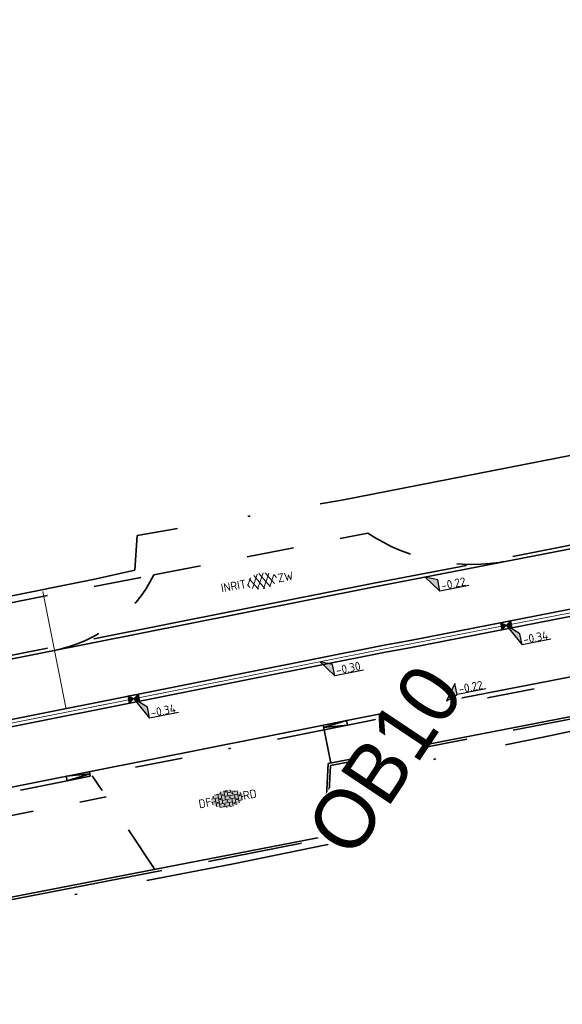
# Model space of a CAD drawing. Header units: metres. Extents: x 0 to 269924, y 0 to 933292.
# Tile 203 of 247: x 135275 to 135297, y 466702 to 466743. Entities that reach past the tile are written whole.
import ezdxf
from ezdxf import colors
from ezdxf.entities.mleader import LeaderData, LeaderLine
from ezdxf.enums import TextEntityAlignment as Align
from ezdxf.math import Vec2, Vec3

# ---------------------------------------------------------------- set-up
doc = ezdxf.new("R2018")
doc.units = ezdxf.units.M
for name, pattern in [('VH-GELEIDEBAND', [6, 2, -2, 0, -2]), ('VH-OPSLUITBAND_100X200', [16, 8, -2, 4, -2]), ('VH-OPSLUITBAND_150X250', [24, 16, -2, 4, -2]), ('XX-HIDDEN', [4, 2, -2]), ('XX-PROJECTGRENS', [18, 12, -3, 0, -3])]:
    doc.linetypes.add(name, pattern=pattern)
for name, color, linetype, lineweight in [('N-WE-GR-GRAS-A-200', 62, 'Continuous', 18), ('N-WE-KG-GRENS_PROJECT-G', 7, 'XX-PROJECTGRENS', 35), ('N-WE-VH-GOOT_STRAATBAKSTEEN-G', 170, 'Continuous', 35), ('N-WE-VH-KANTOPSLUITING-T18', 10, 'Continuous', 18), ('N-WE-VH-KANTOPSLUITING_GELEIDEBAND_50 200_250-G', 20, 'VH-GELEIDEBAND', 35), ('N-WE-VH-KANTOPSLUITING_OPSLUITBAND_100X200-G', 150, 'VH-OPSLUITBAND_100X200', 35), ('N-WE-VH-KANTOPSLUITING_OPSLUITBAND_150X250-G', 150, 'VH-OPSLUITBAND_150X250', 35), ('N-WE-VH-KANTOPSLUITING_VOORKANTBAND-G', 50, 'Continuous', 35), ('N-WE-VH-MATERIAALGRENS-G', 7, 'XX-HIDDEN', 35), ('N-WE-VH-VERHARDING-T18', 10, 'Continuous', 18), ('N-WE-VH-VERHARDING_ASFALT-S', 7, 'Continuous', 18), ('N-WE-VH-VERHARDING_STRAATBAKSTEEN-S', 7, 'Continuous', 18), ('X-XX-AL-HOOGTELABEL-S', 7, 'Continuous', 25)]:
    doc.layers.add(name, color=color, linetype=linetype, lineweight=lineweight)
doc.layers.add('N-WE-RI-HWA_KOLK-S', color=150, linetype='Continuous', lineweight=25, true_color=0x007fff)
doc.layers.add('X-XX-AL-HULPLIJN-G', color=30, linetype='Continuous', lineweight=18, plot=False)
doc.styles.add('NLCS-ISO', font='NLCS-ISO.ttf')
doc.styles.add('NLCS-ISO-M200-T18', font='NLCS-ISO.ttf', dxfattribs={"height": 0.36})
doc.styles.get("Standard").update_dxf_attribs({"font": 'romand.shx'})

# ---------------------------------------------------------------- blocks, each defined once
blk = doc.blocks.new('*U97')
for p, q in [((2.540495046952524, -2.204947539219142), (0, 0)), ((0, 0), (2.625593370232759, -4.604226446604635)), ((2.625593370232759, -4.604226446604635), (2.540495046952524, -2.204947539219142)), ((8.825197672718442, -4.384336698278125), (2.625593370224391, -4.604226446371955))]:
    blk.add_line(p, q)
blk.add_solid([(2.540495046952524, -2.204947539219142), (0, 0), (2.625593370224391, -4.604226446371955)])
at = {"style": 'NLCS-ISO'}
blk.add_attdef('...', text='', height=1.799999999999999, rotation=2.031335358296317, dxfattribs=at).set_placement((5.740268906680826, -4.913624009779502), align=Align.BOTTOM_CENTER)
blk = doc.blocks.new('*U98')
at = {"layer": 'X-XX-AL-HOOGTELABEL-S', "xscale": 0.2, "yscale": 0.2, "zscale": 0.2, "rotation": 357.9686646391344}
blk.add_blockref('*U97', (-9.644548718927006e-11, -4.134847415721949e-11), dxfattribs=at).add_auto_attribs({'...': '-0.34'})
blk = doc.blocks.new('*U99')
at = {"layer": 'N-WE-GR-GRAS-A-200', "color": 0, "linetype": 'ByBlock', "lineweight": -2, "transparency": 16777216}
for p, rotation in [((135295.1107171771, 466717.7925690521), 11.00355161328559), ((135279.4128967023, 466714.6978687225), 11.25552981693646)]:
    blk.add_blockref('*U98', p, dxfattribs=dict(at, rotation=rotation))
blk = doc.blocks.new('*U114')
for p, q in [((2.492531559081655, -1.033069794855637), (0, 0)), ((0, 0), (2.563852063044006, -3.432797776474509)), ((2.563852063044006, -3.432797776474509), (2.492531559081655, -1.033069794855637)), ((8.76461675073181, -3.248509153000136), (2.563852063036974, -3.432797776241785))]:
    blk.add_line(p, q)
blk.add_solid([(2.492531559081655, -1.033069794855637), (0, 0), (2.563852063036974, -3.432797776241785)])
at = {"style": 'NLCS-ISO'}
blk.add_attdef('...', text='', height=1.799999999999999, rotation=1.702346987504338, dxfattribs=at).set_placement((5.676699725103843, -3.760074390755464), align=Align.BOTTOM_CENTER)
blk = doc.blocks.new('*U115')
at = {"layer": 'X-XX-AL-HOOGTELABEL-S', "xscale": 0.2000000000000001, "yscale": 0.2000000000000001, "zscale": 0.2000000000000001, "rotation": 358.2976530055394}
blk.add_blockref('*U114', (0, 0), dxfattribs=at).add_auto_attribs({'...': '-0.30'})
blk = doc.blocks.new('*U116')
at = {"layer": 'N-WE-VH-VERHARDING_ASFALT-S', "color": 0, "linetype": 'ByBlock', "lineweight": -2, "transparency": 16777216, "rotation": 11.22209360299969}
blk.add_blockref('*U115', (135287.2590411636, 466716.2575853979), dxfattribs=at)
blk = doc.blocks.new('*U95')
for p, q in [((2.497849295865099, -1.020144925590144), (0, 0)), ((0, 0), (2.581599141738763, -3.419471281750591)), ((2.581599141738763, -3.419471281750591), (2.497849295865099, -1.020144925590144)), ((8.781326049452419, -3.203065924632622), (2.581599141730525, -3.419471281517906))]:
    blk.add_line(p, q)
blk.add_solid([(2.497849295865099, -1.020144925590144), (0, 0), (2.581599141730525, -3.419471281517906)])
at = {"style": 'NLCS-ISO'}
blk.add_attdef('...', text='', height=1.799999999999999, rotation=1.999133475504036, dxfattribs=at).set_placement((5.696100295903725, -3.730619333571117), align=Align.BOTTOM_CENTER)
blk = doc.blocks.new('*U96')
for p, q in [((2.392321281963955, 3.347715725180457), (0, 0)), ((2.441752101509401, 0.9474370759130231), (2.392321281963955, 3.347715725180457)), ((0, 0), (2.441752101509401, 0.9474370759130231)), ((8.64393968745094, 1.07516396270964), (2.441752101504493, 0.9474370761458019))]:
    blk.add_line(p, q)
blk.add_solid([(2.392321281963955, 3.347715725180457), (0, 0), (2.441752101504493, 0.9474370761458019)])
at = {"style": 'NLCS-ISO'}
blk.add_attdef('...', text='', height=1.799999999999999, rotation=1.179773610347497, dxfattribs=at).set_placement((5.551485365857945, 0.5917833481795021), align=Align.BOTTOM_CENTER)
blk = doc.blocks.new('*U532')
at = {"lineweight": 30, "flags": 106}
blk.add_attdef('OB', text='', height=0.36, dxfattribs=at).set_placement((0, 0.1), align=Align.BOTTOM_CENTER)
blk = doc.blocks.new('SVH-ASFALT_KL-SO')
at = {"ltscale": 0.1}
for p, q in [((-3.32327096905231, -0.4016275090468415), (-2.467460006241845, 1.080680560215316)), ((-1.247762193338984, -1.653091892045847), (-2.733493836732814, 0.9202708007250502)), ((-2.513029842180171, -1.227104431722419), (-0.920910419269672, 1.530527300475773)), ((0.08567992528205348, -1.733825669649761), (-1.710145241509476, 1.376634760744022)), ((-1.448937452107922, -1.612898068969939), (0.3717879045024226, 1.540690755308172)), ((1.263428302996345, -1.544889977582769), (-0.5311029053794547, 1.563329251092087)), ((-0.2366784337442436, -1.742059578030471), (1.516319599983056, 1.294222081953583)), ((2.285074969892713, -1.085578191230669), (0.8040411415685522, 1.479647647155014)), ((1.145771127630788, -1.576442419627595), (2.490660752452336, 0.7529747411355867)), ((2.912917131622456, 0.05582300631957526), (2.532989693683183, 0.7138766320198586)), ((-2.964344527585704, -0.9087397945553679), (-3.373702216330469, -0.1997114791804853))]:
    blk.add_line(p, q, dxfattribs=at)
at = {"style": 'NLCS-ISO'}
blk.add_attdef('FUNCTIE_VERHARDING', text='', height=1.8, dxfattribs=at).set_placement((-3.623289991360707, -0.08554147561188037), align=Align.MIDDLE_RIGHT)
blk.add_attdef('KLEUR', text='', height=1.8, dxfattribs=at).set_placement((3.166509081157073, -0.08554147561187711), align=Align.MIDDLE_LEFT)
at = {"style": 'NLCS-ISO', "flags": 1}
blk.add_attdef('FUNCTIE', text='', height=1.8, dxfattribs=at).set_placement((0.1159930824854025, -3.584775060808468), align=Align.MIDDLE_CENTER)
blk = doc.blocks.new('N-SRI-KOLK_STRAAT_450X300-SO')
h = blk.add_hatch(color=256)
h.dxf.hatch_style = 1
h.paths.add_polyline_path([(-7.127631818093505e-14, 4.747591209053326e-14), (-1.125000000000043, 0.7499999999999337), (-1.125000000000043, -0.7499999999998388)])
h.paths.add_polyline_path([(1.1249999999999, -0.7499999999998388), (1.1249999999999, 0.7499999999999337), (-7.122080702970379e-14, 4.740652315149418e-14)])
for p, q in [((-1.125000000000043, -0.7499999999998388), (1.1249999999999, 0.7499999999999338)), ((1.1249999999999, -0.7499999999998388), (-1.125000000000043, 0.7499999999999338))]:
    blk.add_line(p, q)
at = {"flags": 128}
blk.add_lwpolyline([(-1.125000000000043, -0.7499999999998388), (1.1249999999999, -0.7499999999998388), (1.1249999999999, 0.7499999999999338), (-1.125000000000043, 0.7499999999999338)], close=True, dxfattribs=at)
blk = doc.blocks.new('SVH-SBS_DIKFORMAAT_ELLEBOOG_KL-SO')
h = blk.add_hatch(color=254)
edge = h.paths.add_edge_path()
edge.add_ellipse((1.091609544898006, 0.1244585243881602), major_axis=(3.39489953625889, -8.897975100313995e-16), ratio=0.5332665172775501, start_angle=0, end_angle=360)
for p, q in [((-2.295258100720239, 0), (-1.379999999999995, 0)), ((-2.133391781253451, 0.6899999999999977), (-0.6900000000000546, 0.6899999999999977)), ((-1.379999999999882, 0.6899999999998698), (-1.379999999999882, -1.116631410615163)), ((-1.35419862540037, 1.379999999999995), (0, 1.379999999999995)), ((-0.6899999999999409, 1.379999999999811), (-0.6899999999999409, -1.380000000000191)), ((1.13686837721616e-13, 1.8387035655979), (1.13686837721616e-13, -0.6900000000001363)), ((0, 0), (2.759999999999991, 0)), ((0.6900000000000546, 1.922132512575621), (0.6900000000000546, -1.954131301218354e-13)), ((0.6899999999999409, 0.6899999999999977), (3.449999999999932, 0.6899999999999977)), ((1.380000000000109, 1.928300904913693), (1.380000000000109, 0.6899999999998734)), ((1.379999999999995, 1.379999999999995), (3.53741771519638, 1.379999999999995)), ((2.07000000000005, 1.858033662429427), (2.07000000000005, 1.379999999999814)), ((2.760000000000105, 0.6899999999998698), (2.760000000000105, -1.4522272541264)), ((3.450000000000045, 1.379999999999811), (3.450000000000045, -1.177775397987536)), ((4.1400000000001, 0.9212697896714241), (4.1400000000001, -0.6723527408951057)), ((4.139999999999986, 0), (4.478477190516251, 0)), ((-2.069999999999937, -1.84741111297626e-13), (-2.069999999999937, -0.5350625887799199)), ((-0.7968022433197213, -1.379999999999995), (1.379999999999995, -1.379999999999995)), ((-0.6899999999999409, -0.6899999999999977), (2.07000000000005, -0.6899999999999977)), ((0.6900000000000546, -1.380000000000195), (0.6900000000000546, -1.673215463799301)), ((1.380000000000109, -0.6900000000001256), (1.380000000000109, -1.679383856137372)), ((2.07000000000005, -1.84741111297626e-13), (2.07000000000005, -1.609116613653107)), ((2.759999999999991, -1.379999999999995), (2.980021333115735, -1.379999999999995)), ((3.450000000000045, -0.6899999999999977), (4.123555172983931, -0.6899999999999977))]:
    blk.add_line(p, q)
for centre in [(-0.3450000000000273, 0.344999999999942), (0.3450000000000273, 1.034999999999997), (1.034999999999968, 1.724999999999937), (1.725000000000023, 0.3449999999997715), (2.415000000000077, 1.03499999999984), (3.794999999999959, 0.344999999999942), (-1.034999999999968, -0.3449999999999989), (0.3450000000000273, -1.035000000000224), (1.035000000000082, -0.3450000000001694), (2.414999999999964, -1.035000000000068), (3.105000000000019, -0.3449999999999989)]:
    blk.add_circle(centre, 0.08813061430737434)
for centre, start, end in [((-1.724999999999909, 1.03499999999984), 158.9124100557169, 101.1902337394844), ((1.725000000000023, -1.725000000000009), 59.09113287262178, 132.3432823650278)]:
    blk.add_arc(centre, 0.08813061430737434, start, end)
at = {"style": 'NLCS-ISO'}
blk.add_attdef('FORMAAT', text='', height=1.8, dxfattribs=at).set_placement((-2.303289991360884, 0.1244585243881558), align=Align.MIDDLE_RIGHT)
blk.add_attdef('KLEUR', text='', height=1.8, dxfattribs=at).set_placement((4.486509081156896, 0.1244585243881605), align=Align.MIDDLE_LEFT)
at = {"style": 'NLCS-ISO', "flags": 1}
blk.add_attdef('FUNCTIE', text='', height=1.8, dxfattribs=at).set_placement((0.1159930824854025, -3.584775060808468), align=Align.MIDDLE_CENTER)

msp = doc.modelspace()

# ---------------------------------------------------------------- linework, layer by layer
at = {"layer": 'N-WE-KG-GRENS_PROJECT-G', "flags": 128}
msp.add_lwpolyline([(133942.1524110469, 466524.0131866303), (133955.5330132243, 466522.5072814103), (133956.1450573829, 466521.6255141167), (133962.8106423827, 466521.3549549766), (133963.5426830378, 466522.6698912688), (133965.0543119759, 466522.5630917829), (133965.5509484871, 466521.1927763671), (133981.500240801, 466520.3344856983), (133981.5648827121, 466520.8964937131), (133982.0280620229, 466520.8599138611), (133994.1341991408, 466520.3302144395), (133994.1506883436, 466519.6710776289), (134009.0668828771, 466519.47832968), (134013.9105563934, 466519.5118859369), (134027.7318088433, 466519.6359101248), (134028.6931809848, 466519.5542097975), (134034.7955627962, 466519.6112984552), (134050.8601504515, 466519.6587555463), (134068.5013668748, 466520.1515736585), (134071.2543365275, 466520.2369414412), (134077.2598209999, 466520.6916022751), (134094.041317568, 466522.634648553), (134101.3850316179, 466523.282053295), (134101.4279529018, 466523.9099018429), (134128.9951892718, 466527.0916612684), (134141.9381114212, 466528.6266520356), (134148.4211941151, 466529.3920155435), (134148.4758897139, 466529.087071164), (134157.1082757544, 466530.2399228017), (134157.7621140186, 466530.3387803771), (134157.9530247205, 466529.0761080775), (134163.7063367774, 466529.9459844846), (134172.6897419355, 466531.0545870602), (134201.838292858, 466535.0690746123), (134202.1966108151, 466534.8781078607), (134203.3044141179, 466535.0417079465), (134208.1607619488, 466535.7224832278), (134214.6823986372, 466536.673491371), (134215.1495333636, 466536.8455328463), (134235.7658031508, 466539.7543887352), (134239.5865759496, 466540.4491788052), (134251.1166291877, 466542.2181796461), (134251.5357558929, 466542.0897478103), (134264.4785346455, 466543.8326887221), (134264.4866010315, 466544.3174959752), (134273.560452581, 466545.6406042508), (134273.6081948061, 466545.2869552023), (134285.6788667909, 466546.8628692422), (134299.1175268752, 466548.9714251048), (134309.1915308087, 466550.3448240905), (134329.8051172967, 466553.6587492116), (134341.5255913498, 466555.2055478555), (134346.9703500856, 466556.1119171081), (134351.977127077, 466556.0254164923), (134358.9491387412, 466556.8868833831), (134359.1860258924, 466557.3131716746), (134365.4260131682, 466557.9171338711), (134389.2249696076, 466560.7577657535), (134395.3950971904, 466561.518770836), (134400.6331677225, 466562.0187619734), (134418.6382476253, 466563.9072882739), (134426.4042451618, 466566.3428517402), (134432.4721745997, 466567.1404338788), (134437.5317615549, 466567.4215073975), (134444.8476309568, 466568.2503552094), (134448.2774373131, 466568.3882371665), (134484.5941901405, 466572.7623631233), (134486.5392104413, 466572.9659145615), (134490.5988743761, 466573.5461829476), (134498.4989809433, 466574.5360898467), (134514.3182909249, 466576.7013504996), (134542.3965172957, 466581.3671513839), (134546.7016227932, 466582.121673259), (134551.5932448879, 466582.4405037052), (134551.8709818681, 466583.1790477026), (134557.9055011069, 466584.4060540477), (134558.2756802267, 466584.1148804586), (134567.3596791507, 466586.0044054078), (134582.7169248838, 466588.7154954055), (134583.1075576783, 466588.9718888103), (134590.4443539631, 466590.3980608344), (134630.038171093, 466598.271024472), (134633.2644661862, 466598.9231793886), (134632.086743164, 466604.993401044), (134646.0512420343, 466607.5369790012), (134647.4142347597, 466607.4294063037), (134666.9719003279, 466611.4052667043), (134675.3421925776, 466617.4627672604), (134674.8187706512, 466607.593234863), (134696.9952731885, 466610.5368207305), (134702.1723629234, 466611.3266999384), (134706.5249927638, 466612.0709193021), (134709.0847624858, 466612.3228419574), (134712.0868166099, 466612.7757763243), (134714.9998533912, 466613.2025984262), (134716.3485504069, 466613.2290626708), (134723.3638264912, 466613.9677410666), (134738.9813438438, 466616.6394283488), (134746.0622961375, 466617.2796676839), (134746.0899609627, 466616.6414740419), (134760.1207166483, 466618.8608811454), (134759.9932530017, 466619.8291223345), (134768.4464044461, 466621.1369810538), (134784.6150656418, 466623.7381739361), (134787.5412446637, 466625.0717702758), (134796.7719591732, 466626.4793854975), (134796.8993088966, 466625.7153100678), (134813.8776264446, 466628.5451145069), (134820.2259019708, 466629.5839160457), (134847.6798250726, 466634.2337142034), (134881.7897109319, 466639.2043855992), (134881.9258277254, 466639.5320592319), (134884.4295573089, 466640.0091299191), (134893.796674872, 466641.7112053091), (134903.0853048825, 466643.3283281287), (134904.1382627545, 466643.5270257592), (134920.2645882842, 466646.3736931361), (134921.3317273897, 466646.5776632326), (134937.3672634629, 466649.5176987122), (134938.5006811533, 466649.7081998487), (134961.5551357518, 466654.0962071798), (134967.7644973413, 466655.2623880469), (134974.7222744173, 466656.562712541), (134984.22992181, 466658.4908556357), (134992.0227233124, 466659.9976855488), (134995.80947285, 466660.765721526), (135000.4419448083, 466661.6925488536), (135009.6949473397, 466663.6483570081), (135010.6585058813, 466663.8685799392), (135018.8323899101, 466665.6175779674), (135021.9200589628, 466666.3144342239), (135034.0926055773, 466668.9429221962), (135034.1606217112, 466668.7688489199), (135043.799912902, 466670.8322396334), (135059.0838906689, 466674.01970182), (135068.7714915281, 466676.0781310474), (135083.0892485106, 466679.0344717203), (135091.9024394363, 466680.9928728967), (135097.4879272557, 466682.1656432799), (135104.8308224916, 466683.6512761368), (135116.5338752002, 466686.2312443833), (135119.8917458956, 466686.7918057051), (135126.3004647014, 466688.0133532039), (135127.3467745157, 466688.1956770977), (135130.4482168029, 466688.8914750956), (135135.6019262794, 466689.8873660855), (135140.1897926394, 466691.518025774), (135166.5920957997, 466696.9400260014), (135182.3679565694, 466700.7240911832), (135201.9020413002, 466704.7479892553), (135203.9413028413, 466705.0821629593), (135209.8669712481, 466705.9568768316), (135217.8009506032, 466707.7815722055), (135228.8213921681, 466709.9330682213), (135242.3911663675, 466712.5979486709), (135277.6978602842, 466719.7233857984), (135279.4572854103, 466720.1111281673), (135279.5504805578, 466721.577789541), (135288.1779487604, 466723.0731766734), (135350.9626020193, 466735.3051091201), (135501.9862943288, 466763.6854067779), (135501.1615330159, 466761.8388939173), (135525.1316183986, 466766.8329107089), (135533.6391897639, 466768.6720342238), (135569.0415342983, 466775.1882817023), (135582.7670693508, 466777.3782075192), (135584.0219052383, 466777.6336899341), (135585.6754001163, 466776.2642394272, 0.01917955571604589), (135652.4509215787, 466792.0101712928), (135652.8909980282, 466793.4567712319), (135660.9806309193, 466795.9188646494), (135661.5742904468, 466796.0743434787), (135664.4814484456, 466796.8357252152), (135665.9463914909, 466796.651130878), (135673.5578780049, 466799.3276069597), (135680.9772409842, 466801.7388195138), (135687.2758812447, 466804.2005113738), (135692.5472533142, 466806.2945453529), (135705.4319234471, 466809.7430629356), (135712.0942919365, 466810.7064861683), (135728.1451837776, 466817.0345099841), (135760.2852424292, 466825.832347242), (135773.4583655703, 466829.1791244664), (135789.1158777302, 466834.0803457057), (135813.0286685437, 466842.8919001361), (135823.3523251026, 466846.7177728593), (135839.4263250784, 466852.90977285), (135860.960258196, 466860.8901186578), (135867.9277059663, 466863.260270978), (135895.1993465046, 466872.7842364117), (135899.3123590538, 466861.8000135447), (135873.3586115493, 466852.0817029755), (135873.1875239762, 466848.8432858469), (135867.8135764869, 466846.6685785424), (135856.1044602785, 466842.0355325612), (135847.2534860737, 466838.5051439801), (135830.0333772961, 466832.5137582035), (135818.8540124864, 466828.6522867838), (135812.8648744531, 466826.9489631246), (135808.9590707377, 466825.8035206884), (135805.053254, 466824.6580744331), (135770.7305607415, 466814.3069764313), (135766.971389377, 466812.0157480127), (135761.8791525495, 466808.0788010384), (135757.5908275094, 466807.1332609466), (135743.8393772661, 466803.5662474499), (135724.0746538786, 466798.3497274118), (135721.2752206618, 466798.2294012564), (135720.4224497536, 466801.4011981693), (135715.1332658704, 466799.8340353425), (135698.5530195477, 466794.7536974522), (135698.2787954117, 466793.6928969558), (135686.038231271, 466790.3518397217), (135686.038231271, 466789.2475578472), (135686.038231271, 466787.5617552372), (135681.9850583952, 466786.092379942), (135677.7191525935, 466785.3189026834), (135623.4581816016, 466770.7112300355), (135607.4104765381, 466767.6619060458), (135584.3554055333, 466763.1420881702), (135577.0911470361, 466761.4745697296), (135570.4697863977, 466760.8031385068), (135524.7143551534, 466753.1025115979), (135522.6423772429, 466752.8775616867), (135515.6659510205, 466751.6611965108), (135498.3880891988, 466748.217828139), (135460.4984659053, 466741.7587218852), (135438.5149266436, 466737.9528016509), (135402.1344808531, 466731.0484359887), (135401.8417517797, 466732.670924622), (135396.1106550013, 466731.6369212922), (135390.9271580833, 466730.6594289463), (135374.0082657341, 466727.4229595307), (135342.4630973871, 466720.8955914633), (135337.8309223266, 466720.2490029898), (135332.7812635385, 466719.4116808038), (135316.4101866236, 466716.5494519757), (135312.7641307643, 466716.512489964), (135301.0403151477, 466714.0028538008), (135296.6671288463, 466713.0768115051), (135288.0783949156, 466711.3377832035), (135288.0312665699, 466710.4135302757), (135288.0655293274, 466708.6431304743), (135283.6115573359, 466707.7382671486), (135244.1136207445, 466700.0835393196), (135242.5899300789, 466702.1144723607), (135218.7785629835, 466697.0884976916), (135216.4000727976, 466696.7357621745), (135207.1261254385, 466694.9957392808), (135197.8416961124, 466693.220294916), (135196.9866763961, 466690.776647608), (135188.2143408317, 466689.0092885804), (135186.2175051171, 466690.9192619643), (135157.9534848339, 466685.3391693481), (135157.5447879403, 466682.622870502), (135152.3879768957, 466681.5635572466), (135151.5167756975, 466683.8056166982), (135135.7292222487, 466680.6196397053), (135134.4640581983, 466677.1493432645), (135128.1840343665, 466675.8540916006), (135125.7878578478, 466678.5714928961), (135109.6059436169, 466675.1142566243), (135107.870745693, 466673.5431765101), (135107.870745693, 466672.1337744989), (135099.4689025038, 466670.4416817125), (135080.2653506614, 466666.6254702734), (135079.4055662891, 466666.1514417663), (135069.6099209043, 466664.2021856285), (135057.6380543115, 466661.7587867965), (135035.8026276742, 466657.1553929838), (135033.7233916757, 466658.6892115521), (135013.6176243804, 466654.678649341), (135014.1980498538, 466652.086133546), (135012.6124588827, 466651.7311434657), (135012.1763256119, 466654.1604027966), (134999.5247974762, 466651.5812418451), (134981.0581906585, 466648.0645026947), (134978.7397800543, 466647.6085105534), (134978.5861091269, 466647.7227091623), (134973.2900831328, 466646.7768820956), (134967.9121270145, 466645.7539069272), (134966.071093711, 466645.4085786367), (134952.7495285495, 466642.7759773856), (134952.5922323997, 466643.5768920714), (134951.2462388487, 466643.3152054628), (134944.9553651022, 466642.0967882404), (134940.8717487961, 466641.3447885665), (134939.9066098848, 466640.7888844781), (134925.3285103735, 466637.9055422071), (134925.1707613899, 466637.8774303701), (134925.3332244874, 466636.9657721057), (134925.5528710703, 466635.7332299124), (134922.1588408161, 466635.1572615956), (134921.9828351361, 466636.2009774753), (134920.7117124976, 466635.9733729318), (134906.6444618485, 466633.4312996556), (134906.5087888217, 466633.7678848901), (134899.9274117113, 466632.5170612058), (134896.0409365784, 466630.5743994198), (134862.2966913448, 466626.2016174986), (134861.4226513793, 466623.9239010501), (134854.7233406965, 466622.8189123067), (134853.2219185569, 466624.5966997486), (134834.721015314, 466621.3810199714), (134818.7550486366, 466618.6378174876), (134803.1284396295, 466616.1824814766), (134801.0970077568, 466614.7435847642), (134787.479896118, 466613.2423470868), (134768.9830798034, 466610.8883704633), (134755.1398470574, 466609.2583430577), (134754.9565717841, 466609.236833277), (134754.7859409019, 466610.217089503), (134731.8718430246, 466606.3586610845), (134713.3998650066, 466603.0551467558), (134699.6068603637, 466600.7168093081), (134685.4283932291, 466598.1558223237), (134675.8778433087, 466596.193617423), (134672.2764377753, 466595.6555032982), (134668.9104143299, 466595.0157977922), (134645.925871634, 466591.0581873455), (134638.5768223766, 466590.0005244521), (134611.4735753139, 466584.8992713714), (134601.717057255, 466583.1308817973), (134600.5998648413, 466582.9006421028), (134592.762135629, 466581.4400048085), (134575.118339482, 466578.1093738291), (134569.7258185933, 466577.1269605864), (134558.0570164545, 466574.9234960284), (134547.3690824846, 466573.1317107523), (134538.2297595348, 466571.5216770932), (134531.3551017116, 466570.551160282), (134524.2724171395, 466569.3464104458), (134519.0260386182, 466568.3261728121), (134515.3896711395, 466567.7188492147), (134505.3836714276, 466563.3411241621), (134500.9864328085, 466562.6426688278), (134495.8811584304, 466561.9090699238), (134495.8232581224, 466562.3120107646), (134492.2035519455, 466563.6422625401), (134484.3979307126, 466562.5175426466), (134478.9049082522, 466561.7861849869), (134469.8426891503, 466560.5334530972), (134464.5363607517, 466559.7416584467), (134456.9190048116, 466558.7453404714), (134448.0330247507, 466557.6866878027), (134433.2082396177, 466556.6102954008), (134412.1040943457, 466554.5767617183), (134407.5534409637, 466554.1014797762), (134387.4665672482, 466551.7412958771), (134381.7845321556, 466550.9553824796), (134364.9620218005, 466548.6585594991), (134360.1910546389, 466548.4806931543), (134354.9443141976, 466547.6280558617), (134324.1132067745, 466542.8374902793), (134319.685314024, 466541.923189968), (134312.4661359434, 466540.8436562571), (134307.0613091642, 466539.9000424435), (134305.5271910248, 466540.7390838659), (134283.9927999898, 466537.831193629), (134278.0035480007, 466536.2683650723), (134260.3923759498, 466533.9405541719), (134253.8992466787, 466532.6496706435), (134244.8673115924, 466531.6184326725), (134227.9613015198, 466528.8354721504), (134196.8763181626, 466524.7483044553), (134191.2940629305, 466524.6522599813), (134189.4410961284, 466519.486518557), (134180.54341976, 466523.2514753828), (134138.078799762, 466517.961093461), (134135.2792653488, 466517.667751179), (134120.6457190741, 466515.7906603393), (134115.8581186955, 466514.9984051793), (134094.4151111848, 466512.7875130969), (134094.482628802, 466512.1326730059), (134077.9053302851, 466510.6920995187), (134056.132134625, 466509.1904088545), (134043.8980706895, 466509.0202360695), (134033.0493666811, 466509.2423005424), (134023.923025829, 466509.5285316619), (134011.0478366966, 466510.262342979), (134011.120490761, 466510.9891989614), (133978.0307684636, 466511.9708514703), (133977.4921792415, 466511.3856294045), (133976.525257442, 466511.4150202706), (133970.9295168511, 466511.6098105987), (133940.8588400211, 466512.8528732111), (133936.3387407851, 466513.0397754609), (133926.354068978, 466513.5657545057), (133918.7672066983, 466513.9286188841), (133914.8451201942, 466514.015801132), (133909.554517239, 466514.2788215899), (133907.7804390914, 466514.3734397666), (133898.1828278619, 466514.70129374), (133889.2911774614, 466514.989814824), (133877.4113339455, 466515.3869653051), (133865.1686539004, 466516.1888634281), (133858.5984823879, 466516.5106704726), (133853.5573827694, 466516.7840218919), (133840.8237529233, 466517.534045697), (133833.6468133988, 466517.7571167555), (133833.705570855, 466517.4205325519), (133832.853439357, 466517.4580587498), (133826.9791606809, 466517.5749329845), (133808.0756063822, 466518.2959596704), (133803.3083674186, 466518.1787980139), (133802.5602390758, 466518.5553175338), (133780.0722056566, 466520.1525415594), (133779.6001213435, 466519.2909336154), (133774.0658924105, 466519.5377079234), (133773.7346670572, 466520.5591499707), (133740.5269589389, 466522.641717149), (133713.3758449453, 466524.1590433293), (133705.7028267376, 466524.6360224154), (133705.708827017, 466526.2660983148), (133685.0587084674, 466527.5831083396), (133660.5630867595, 466529.2529866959), (133639.1294385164, 466529.3459015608), (133622.4533575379, 466530.2859171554), (133616.3882789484, 466530.542601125), (133614.4944685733, 466530.6235575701), (133604.3932959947, 466531.5966831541), (133597.4637424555, 466531.4649109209), (133574.2998229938, 466531.9547450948), (133566.6952949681, 466531.5430855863), (133561.31984266, 466531.6158231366), (133554.1423027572, 466531.6268919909), (133545.3094826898, 466531.7185308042), (133535.5085397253, 466531.7952522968), (133530.4827485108, 466531.8972432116), (133499.0977592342, 466532.8452862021), (133498.9102436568, 466530.6236003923), (133497.6044371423, 466522.3592092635), (133448.566389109, 466524.3794757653), (133448.420670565, 466522.5899559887), (133414.5666584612, 466524.0339930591), (133414.4969629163, 466533.2413993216), (133401.9038887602, 466533.723358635), (133353.8122292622, 466535.7450293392), (133352.2600919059, 466536.1394774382), (133333.1066671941, 466536.5243478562), (133333.3425346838, 466545.8288032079), (133369.1520182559, 466544.7141816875), (133381.3247631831, 466544.3959709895), (133400.6986291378, 466543.6369745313), (133404.0047114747, 466543.5509329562), (133435.456193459, 466542.6095357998), (133435.456193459, 466542.2770345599), (133451.5257997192, 466541.6284090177), (133467.8825048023, 466541.2346891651), (133477.6594838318, 466542.0344843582), (133509.1031470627, 466541.4419259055), (133515.1378683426, 466541.2840938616), (133519.9388384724, 466540.9920433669), (133525.525106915, 466540.7976286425), (133532.5184406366, 466540.0969827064), (133548.146843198, 466539.7775195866), (133548.2966515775, 466540.6007608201), (133555.220016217, 466540.7220079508), (133564.2647415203, 466540.5577419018), (133565.0602457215, 466540.1875870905), (133570.0736940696, 466540.0245011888), (133574.0699192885, 466539.8754765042), (133576.6230858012, 466539.7945225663), (133577.1628883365, 466540.0070998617), (133601.2102828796, 466539.6765019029), (133602.8086753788, 466541.6354623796), (133610.4829679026, 466541.4475063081), (133611.8780893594, 466539.3531579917), (133618.7996849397, 466539.153693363), (133622.3314203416, 466538.9428577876), (133622.3617744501, 466539.4850209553), (133627.2471814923, 466539.2740840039), (133627.3045343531, 466538.7093729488), (133642.4865728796, 466537.7332190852), (133654.9204504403, 466537.2354491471), (133674.7098077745, 466536.6492012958), (133674.7655644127, 466536.9622624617), (133682.6379522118, 466536.6394971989), (133685.0837345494, 466535.631391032), (133701.9240691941, 466534.3600021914), (133703.6004047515, 466534.8560407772), (133708.5044711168, 466534.3958000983), (133731.8949713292, 466532.3908429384), (133737.9920218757, 466531.941839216), (133749.8536092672, 466530.9008754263), (133752.1500258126, 466530.7699656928), (133756.9208869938, 466530.6549690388), (133767.535473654, 466530.1089902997), (133779.8534476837, 466530.0159980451), (133787.7703033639, 466529.9339891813), (133810.9048921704, 466528.9669645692), (133832.3839276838, 466528.2379294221), (133837.1922323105, 466527.8369040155), (133897.8405042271, 466525.0359781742)], format="xyb", close=True, dxfattribs=at)
at = {"layer": 'N-WE-VH-GOOT_STRAATBAKSTEEN-G', "flags": 128}
for points in [[(135099.3517669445, 466678.6545458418), (135105.8059969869, 466679.9594259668), (135108.8783374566, 466680.5793979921), (135124.9203171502, 466683.8113476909), (135144.2415761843, 466687.6755595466), (135146.9918879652, 466688.2257967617), (135167.2728167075, 466692.3246302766), (135179.7558149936, 466694.8511224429), (135191.6739184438, 466697.2658018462), (135203.1215689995, 466699.584400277), (135219.9039026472, 466702.972461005), (135269.8818625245, 466712.9540134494), (135284.3189481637, 466715.8271769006), (135289.9679979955, 466716.9479827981), (135291.0602396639, 466717.1577847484), (135299.0949391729, 466718.7200890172), (135307.6146560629, 466720.3854402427), (135311.4605661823, 466721.1236847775), (135313.6037522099, 466721.5133231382), (135313.8494818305, 466721.5572354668), (135314.1070877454, 466721.6048312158), (135316.0254629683, 466721.9535982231)], [(135099.411491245, 466678.3605507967), (135105.8654464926, 466679.6653753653), (135108.9376787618, 466680.2853255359), (135124.9793592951, 466683.5172149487), (135144.30041044, 466687.3813852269), (135147.0510290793, 466687.9316838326), (135167.3322459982, 466692.0305755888), (135179.8153267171, 466694.557084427), (135191.7334369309, 466696.9717651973), (135203.1811349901, 466699.2903732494), (135219.9629625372, 466702.6783317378), (135269.9405179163, 466712.6598033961), (135284.3775036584, 466715.5329469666), (135290.0254857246, 466716.6535409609), (135291.1171655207, 466716.8632349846), (135299.1522001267, 466718.4256044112), (135307.6717092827, 466720.0909148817), (135311.5156753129, 466720.8287862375), (135313.6569702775, 466721.2180807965), (135313.9031225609, 466721.2620686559), (135314.1611715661, 466721.3097462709), (135316.0791243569, 466721.6584364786)]]:
    msp.add_lwpolyline(points, dxfattribs=at)
at = {"layer": 'N-WE-VH-KANTOPSLUITING_GELEIDEBAND_50 200_250-G'}
for p, q in [((135287.4302768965, 466713.3860057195), (135288.4111570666, 466713.580618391)), ((135276.5979294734, 466711.2317645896), (135277.578695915, 466711.4269495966))]:
    msp.add_line(p, q, dxfattribs=at)
at = {"layer": 'N-WE-VH-KANTOPSLUITING_GELEIDEBAND_50 200_250-G', "flags": 128}
for points in [[(135308.2592249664, 466717.4543984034), (135308.1851884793, 466717.4401866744), (135299.6727379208, 466715.7762546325), (135291.6294990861, 466714.2122872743), (135290.5428754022, 466714.0035644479), (135288.4111570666, 466713.580618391)], [(135287.4302768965, 466713.3860057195), (135284.9014412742, 466712.8842691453), (135277.5786959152, 466711.4269495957)], [(135276.5979294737, 466711.2317645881), (135270.4691715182, 466710.0120637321), (135250.9295370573, 466706.109625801)]]:
    msp.add_lwpolyline(points, dxfattribs=at)
at = {"layer": 'N-WE-VH-KANTOPSLUITING_OPSLUITBAND_100X200-G', "flags": 128}
msp.add_lwpolyline([(135197.6559980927, 466693.5292652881), (135202.4372893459, 466694.4979840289), (135202.3185551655, 466695.0861185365), (135202.9043954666, 466695.2048133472), (135205.0631006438, 466695.6406185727), (135205.1818348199, 466695.0524840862), (135216.9633569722, 466697.4309696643), (135216.8446228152, 466698.019104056), (135219.589250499, 466698.573196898), (135219.7079846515, 466697.9850625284), (135221.5913500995, 466698.3652814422), (135235.0464162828, 466701.071646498), (135242.6144615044, 466702.5816712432), (135244.2408981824, 466700.4137876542), (135287.5431272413, 466708.8057900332), (135287.7033483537, 466711.8798017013), (135291.9236162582, 466712.6904468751), (135299.9700895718, 466714.2550439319), (135308.479963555, 466715.9184723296), (135312.2963879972, 466716.6510569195), (135316.8754527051, 466717.4835461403), (135317.3098139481, 466717.566918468), (135317.9083264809, 466717.1548907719), (135329.0710802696, 466719.2148625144), (135331.4206712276, 466720.2753899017), (135347.2590707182, 466723.3154498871), (135348.2507319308, 466723.5057916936), (135389.3415720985, 466731.8692869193), (135391.0796854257, 466730.7390734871)], dxfattribs=at)
at = {"layer": 'N-WE-VH-KANTOPSLUITING_OPSLUITBAND_150X250-G', "flags": 128}
msp.add_lwpolyline([(135316.996759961, 466724.8430602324), (135315.0795667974, 466724.4750696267), (135313.6293473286, 466724.2114148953), (135313.3756553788, 466724.1645422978), (135313.13365928, 466724.1212971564), (135310.9737688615, 466723.7286218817), (135307.1106857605, 466722.9870808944), (135298.5891340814, 466721.3213697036), (135290.5573945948, 466719.7596409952), (135289.4601896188, 466719.5488856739), (135283.80170796, 466718.4262079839), (135269.3637393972, 466715.5528688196), (135268.7864564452, 466715.4375743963), (135266.4334867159, 466717.0071391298), (135228.5574816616, 466709.4425780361), (135226.9766486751, 466707.0873578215), (135219.3822063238, 466705.5706027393), (135204.8327364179, 466702.6333177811), (135202.4749700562, 466704.1987048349), (135191.5721776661, 466701.9897335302), (135190.009097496, 466699.6323422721), (135179.2301280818, 466697.4484582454), (135166.7478579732, 466694.9221133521), (135146.4694747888, 466690.8237943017), (135143.7218735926, 466690.2740993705), (135124.398778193, 466686.4095202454), (135108.3541557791, 466683.177037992), (135105.2808596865, 466682.5568729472), (135098.8242015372, 466681.251501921), (135096.9690692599, 466680.8728300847), (135074.4757360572, 466676.2602066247), (135046.982829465, 466670.5874243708), (135045.5206556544, 466670.2620056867), (135043.4295137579, 466669.7977225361), (135043.1224415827, 466669.72923009), (135033.870015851, 466667.6690642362), (135032.340484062, 466667.346579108), (135031.3197894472, 466667.1313766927), (135021.7585782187, 466665.1062143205), (134997.2562680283, 466659.8088213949), (134981.1752732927, 466656.5532273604), (134965.8325083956, 466653.671759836), (134962.2847479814, 466652.9781695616), (134946.632765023, 466649.9041904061), (134946.3878330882, 466649.8571659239), (134942.7132110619, 466649.1759305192), (134929.6573793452, 466646.7792053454), (134906.079623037, 466642.5199495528), (134879.0416430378, 466637.6478037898), (134851.2896187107, 466632.5298129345)], dxfattribs=at)
at = {"layer": 'N-WE-VH-KANTOPSLUITING_VOORKANTBAND-G'}
for p, q in [((135287.4302768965, 466713.3860057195), (135287.3913543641, 466713.5821817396)), ((135288.3722345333, 466713.7767944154), (135287.4108156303, 466713.4840937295)), ((135287.4108156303, 466713.4840937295), (135288.4111570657, 466713.5806183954)), ((135288.4111570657, 466713.5806183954), (135288.3722345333, 466713.7767944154)), ((135276.558892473, 466711.4279178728), (135277.5591774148, 466711.5250262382)), ((135276.5979294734, 466711.2317645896), (135276.558892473, 466711.4279178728)), ((135277.5591774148, 466711.5250262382), (135276.5979294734, 466711.2317645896)), ((135277.578695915, 466711.4269495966), (135277.5396589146, 466711.6231028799))]:
    msp.add_line(p, q, dxfattribs=at)
for points in [[(135203.6757619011, 466696.839792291), (135220.4545428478, 466700.2271375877), (135270.4300845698, 466710.2082070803), (135284.8624328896, 466713.08042812), (135290.5045502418, 466714.1998590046), (135291.5915484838, 466714.4086537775), (135299.6345154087, 466715.9725682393), (135308.147152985, 466717.6365369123), (135311.9749180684, 466718.3712984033), (135314.100454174, 466718.7577279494), (135314.3501286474, 466718.8023452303), (135314.6118700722, 466718.8507050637), (135316.5539938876, 466719.2037896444), (135346.9291932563, 466725.0340774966), (135347.911266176, 466725.2225789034), (135396.5293122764, 466735.1181370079)], [(135205.2600682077, 466695.1702955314), (135216.8455455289, 466697.5092030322), (135216.7268113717, 466698.0973374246), (135219.6674838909, 466698.6910083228), (135219.7862180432, 466698.102873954), (135221.5716309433, 466698.46331794), (135235.0267732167, 466701.1696983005), (135242.6566567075, 466702.6920614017), (135244.283323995, 466700.5238704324), (135287.447332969, 466708.8890856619), (135287.6075610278, 466711.9632306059), (135291.9046409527, 466712.7886301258), (135299.9509055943, 466714.3531865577), (135308.4609458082, 466716.0166474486), (135312.278018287, 466716.7493564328), (135316.8570836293, 466717.581845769), (135317.332054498, 466717.6730128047), (135317.9309124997, 466717.260747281), (135329.041, 466719.311), (135331.390260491, 466720.3713782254), (135347.2402205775, 466723.413657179), (135348.2313338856, 466723.6038938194), (135389.3617551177, 466731.9754452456)]]:
    msp.add_lwpolyline(points, dxfattribs=at)
at = {"layer": 'N-WE-VH-KANTOPSLUITING_VOORKANTBAND-G', "flags": 128}
msp.add_lwpolyline([(135317.025035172, 466724.6957492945), (135315.1071204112, 466724.3276201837), (135313.656389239, 466724.0638724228), (135313.402475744, 466724.0169588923), (135313.1602683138, 466723.9736759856), (135311.0013234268, 466723.5811726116), (135307.139212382, 466722.8398182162), (135298.6179100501, 466721.1741557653), (135290.5858575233, 466719.6123661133), (135289.4889334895, 466719.4016647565), (135283.830899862, 466718.2790759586), (135269.3930171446, 466715.4057538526), (135268.754905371, 466715.2783107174), (135266.4019356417, 466716.8478754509), (135228.6475414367, 466709.3076023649), (135227.0667084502, 466706.9523821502), (135219.4117369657, 466705.4235382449), (135204.8015242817, 466702.473990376)], dxfattribs=at)
at = {"layer": 'N-WE-VH-MATERIAALGRENS-G'}
msp.add_lwpolyline([(135276.0730526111, 466716.7345646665, 0.2306472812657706), (135280.2578098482, 466719.9145954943), (135289.2737599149, 466721.6732504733, 0.1956916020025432), (135295.1912628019, 466720.5078624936)], format="xyb", dxfattribs=at)
for points in [[(135242.400929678, 466712.548910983), (135280.257814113, 466719.9146016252)], [(135287.7087094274, 466711.9826595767), (135287.4302768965, 466713.3860057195)], [(135280.2953487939, 466707.5030261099), (135277.6600288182, 466711.4431358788)], [(135249.6690210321, 466704.8991486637), (135278.2494454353, 466710.5618895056)]]:
    msp.add_lwpolyline(points, dxfattribs=at)
at = {"layer": 'X-XX-AL-HULPLIJN-G'}
for points in [[(135099.3816290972, 466678.5075483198), (135105.8357217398, 466679.8124006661), (135108.9080081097, 466680.4323617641), (135124.9498382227, 466683.6642813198), (135144.2709933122, 466687.5284723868), (135147.0214585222, 466688.0787402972), (135167.3025313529, 466692.1776029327), (135179.7855708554, 466694.704103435), (135191.7037041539, 466697.1187888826), (135203.1513452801, 466699.4373854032), (135219.9334332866, 466702.8253965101), (135269.9112402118, 466712.806918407), (135284.3482259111, 466715.6800619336), (135289.9967418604, 466716.8007618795), (135291.0887025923, 466717.0105098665), (135299.1235696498, 466718.5728467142), (135307.6431826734, 466720.2381775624), (135311.4881207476, 466720.9762355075), (135313.6303612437, 466721.3657019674), (135313.8763021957, 466721.4096520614), (135314.1341296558, 466721.4572887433), (135316.0522936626, 466721.8060173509), (135347.4112932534, 466727.8273863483)], [(135315.5811293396, 466721.7203581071), (135314.1341296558, 466721.4572887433), (135313.8763021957, 466721.4096520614), (135313.6303612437, 466721.3657019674), (135311.4881207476, 466720.9762355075), (135307.6431826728, 466720.2381775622), (135299.1235696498, 466718.5728467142), (135291.0887025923, 466717.0105098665), (135289.9967418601, 466716.8007618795), (135284.3482259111, 466715.6800619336), (135248.9576870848, 466708.6368951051), (135243.0041265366, 466707.4520610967), (135234.1231921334, 466705.6800812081), (135220.6662963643, 466702.9733487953), (135202.0947480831, 466699.2240768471), (135179.7855708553, 466694.704103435), (135167.3025313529, 466692.1776029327), (135147.0214585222, 466688.0787402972), (135144.2709933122, 466687.5284723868), (135124.9498382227, 466683.6642813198), (135108.9080081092, 466680.432361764), (135105.8357217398, 466679.8124006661), (135099.3816290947, 466678.5075483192)], [(135315.5811293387, 466721.7203581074), (135314.1341296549, 466721.4572887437), (135313.8763021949, 466721.4096520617), (135313.6303612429, 466721.3657019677), (135311.4881207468, 466720.9762355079), (135307.643182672, 466720.2381775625), (135299.123569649, 466718.5728467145), (135291.0887025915, 466717.0105098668), (135289.9967418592, 466716.8007618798), (135284.3482259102, 466715.6800619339), (135248.957687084, 466708.6368951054), (135243.0041265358, 466707.452061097), (135234.1231921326, 466705.6800812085), (135220.6662963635, 466702.9733487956), (135202.0947480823, 466699.2240768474), (135179.7855708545, 466694.7041034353), (135167.3025313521, 466692.1776029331), (135147.0214585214, 466688.0787402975), (135144.2709933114, 466687.5284723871), (135124.9498382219, 466683.6642813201), (135108.9080081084, 466680.4323617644), (135105.835721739, 466679.8124006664), (135099.3816290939, 466678.5075483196)], [(135315.5811293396, 466721.7203581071), (135314.1341296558, 466721.4572887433), (135313.8763021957, 466721.4096520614), (135313.6303612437, 466721.3657019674), (135311.4881207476, 466720.9762355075), (135307.6431826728, 466720.2381775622), (135299.1235696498, 466718.5728467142), (135291.0887025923, 466717.0105098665), (135289.9967418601, 466716.8007618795), (135284.3482259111, 466715.6800619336), (135248.9576870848, 466708.6368951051), (135243.0041265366, 466707.4520610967), (135234.1231921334, 466705.6800812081), (135220.6662963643, 466702.9733487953), (135202.0947480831, 466699.2240768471), (135179.7855708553, 466694.704103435), (135167.3025313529, 466692.1776029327), (135147.0214585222, 466688.0787402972), (135144.2709933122, 466687.5284723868), (135124.9498382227, 466683.6642813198), (135108.9080081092, 466680.432361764), (135105.8357217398, 466679.8124006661), (135099.3816290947, 466678.5075483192)], [(135276.5666484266, 466714.2543420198), (135275.5794567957, 466719.2147873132)]]:
    msp.add_lwpolyline(points, dxfattribs=at)

# ---------------------------------------------------------------- block references
at = {"layer": 'N-WE-GR-GRAS-A-200'}
msp.add_blockref('*U99', (0, 0), dxfattribs=at)
at = {"layer": 'N-WE-RI-HWA_KOLK-S', "xscale": 0.2000000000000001, "yscale": 0.2000000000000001, "zscale": 0.2000000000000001}
for p, rotation in [((135295.1107171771, 466717.7925690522), 11.00355161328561), ((135279.4128967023, 466714.6978687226), 11.25552981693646)]:
    msp.add_blockref('N-SRI-KOLK_STRAAT_450X300-SO', p, dxfattribs=dict(at, rotation=rotation))
at = {"layer": 'N-WE-VH-KANTOPSLUITING-T18'}
ref = msp.add_blockref('*U532', (135286.643298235, 466709.199685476), dxfattribs=dict(at, rotation=56.25553138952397))
lines = msp.add_mtext('OB10', dxfattribs={"layer": '0', "insert": (135286.5601459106, 466709.2552344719), "char_height": 2.5, "attachment_point": 1, "rotation": 56.255531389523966, "bg_fill": 3, "box_fill_scale": 1, "bg_fill_color": 256, "bg_fill_transparency": 0})
ref.add_attrib('OB', '', (135286.5601459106, 466709.2552344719), dxfattribs={"flags": 2}).embed_mtext(lines)
at = {"layer": 'N-WE-VH-VERHARDING_ASFALT-S'}
ref = msp.add_blockref('SVH-ASFALT_KL-SO', (135284.8521847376, 466719.6843776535), dxfattribs=dict(at, xscale=0.1999999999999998, yscale=0.1999999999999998, zscale=0.1999999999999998, rotation=11.24932349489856))
ref.add_attrib('FUNCTIE_VERHARDING', 'INRIT', dxfattribs={"layer": '0', "height": 0.3599999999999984, "rotation": 9.884218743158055, "style": 'NLCS-ISO'}).set_placement((135284.1412198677, 466719.5431301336), align=Align.MIDDLE_RIGHT)
ref.add_attrib('KLEUR', 'ZW', dxfattribs={"layer": '0', "height": 0.3599999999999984, "rotation": 9.884218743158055, "style": 'NLCS-ISO'}).set_placement((135285.4790230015, 466719.776234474), align=Align.MIDDLE_LEFT)
msp.add_blockref('*U116', (0, 0), dxfattribs=at)
at = {"layer": 'N-WE-VH-VERHARDING_STRAATBAKSTEEN-S', "xscale": 0.2, "yscale": 0.2, "zscale": 0.2, "rotation": 10.83926338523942}
msp.add_blockref('SVH-SBS_DIKFORMAAT_ELLEBOOG_KL-SO', (135283.1353763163, 466710.4116181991), dxfattribs=at).add_auto_attribs({'FORMAAT': 'DF', 'KLEUR': 'RD'})
at = {"layer": 'X-XX-AL-HOOGTELABEL-S'}
for name, p, xscale, yscale, zscale, rotation in [('*U95', (135291.6962280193, 466719.8282202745), 0.2, 0.2, 0.2, 9.007311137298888), ('*U96', (135292.585998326, 466714.6020195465), 0.2000000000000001, 0.2000000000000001, 0.2000000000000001, 9.823796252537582)]:
    msp.add_blockref(name, p, dxfattribs=dict(at, xscale=xscale, yscale=yscale, zscale=zscale, rotation=rotation)).add_auto_attribs({'...': '-0.22'})

# ---------------------------------------------------------------- leaders
at = {"layer": 'N-WE-VH-VERHARDING-T18'}
ml = msp.add_multileader_mtext('Standard', dxfattribs=at)
ml.set_content('', color=256, style='NLCS-ISO-M200-T18')
ml.set_leader_properties(color=256, linetype='ByLayer', lineweight=-1)
ml.build(insert=Vec2(0, 0))
ml.multileader.update_dxf_attribs({"has_dogleg": 0, "text_left_attachment_type": 5, "text_right_attachment_type": 5, "dogleg_length": 0.36, "arrow_head_size": 0.36})
ctx = ml.context
ctx.base_point, ctx.char_height, ctx.arrow_head_size, ctx.landing_gap_size, ctx.plane_origin = Vec3(135697.3917517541, 466805.7658595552), 0.36, 0.36, 0.18, Vec3(135695.696623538, 466805.188890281)
ctx.left_attachment, ctx.right_attachment = 5, 5
notes = []
notes.append((ctx, [(0, (0, 0, 0), (0, 0), (1, 0), 1, [])]))
ctx.mtext.insert, ctx.mtext.rotation, ctx.mtext.flow_direction = Vec3(135697.5717517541, 466806.1258595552), -0.1475286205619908, 5
for ctx, leaders in notes:
    for number, flags, end, landing, length, lines in leaders:
        leader = LeaderData()
        leader.index, (leader.has_last_leader_line, leader.has_dogleg_vector, leader.attachment_direction) = number, flags
        leader.last_leader_point, leader.dogleg_vector, leader.dogleg_length = Vec3(end), Vec3(landing), length
        for number, points, colour, breaks in lines:
            line = LeaderLine()
            line.index, line.vertices, line.color, line.breaks = number, Vec3.list(points), colors.encode_raw_color(colour), breaks
            leader.lines.append(line)
        ctx.leaders.append(leader)

doc.saveas('drawing.dxf')
